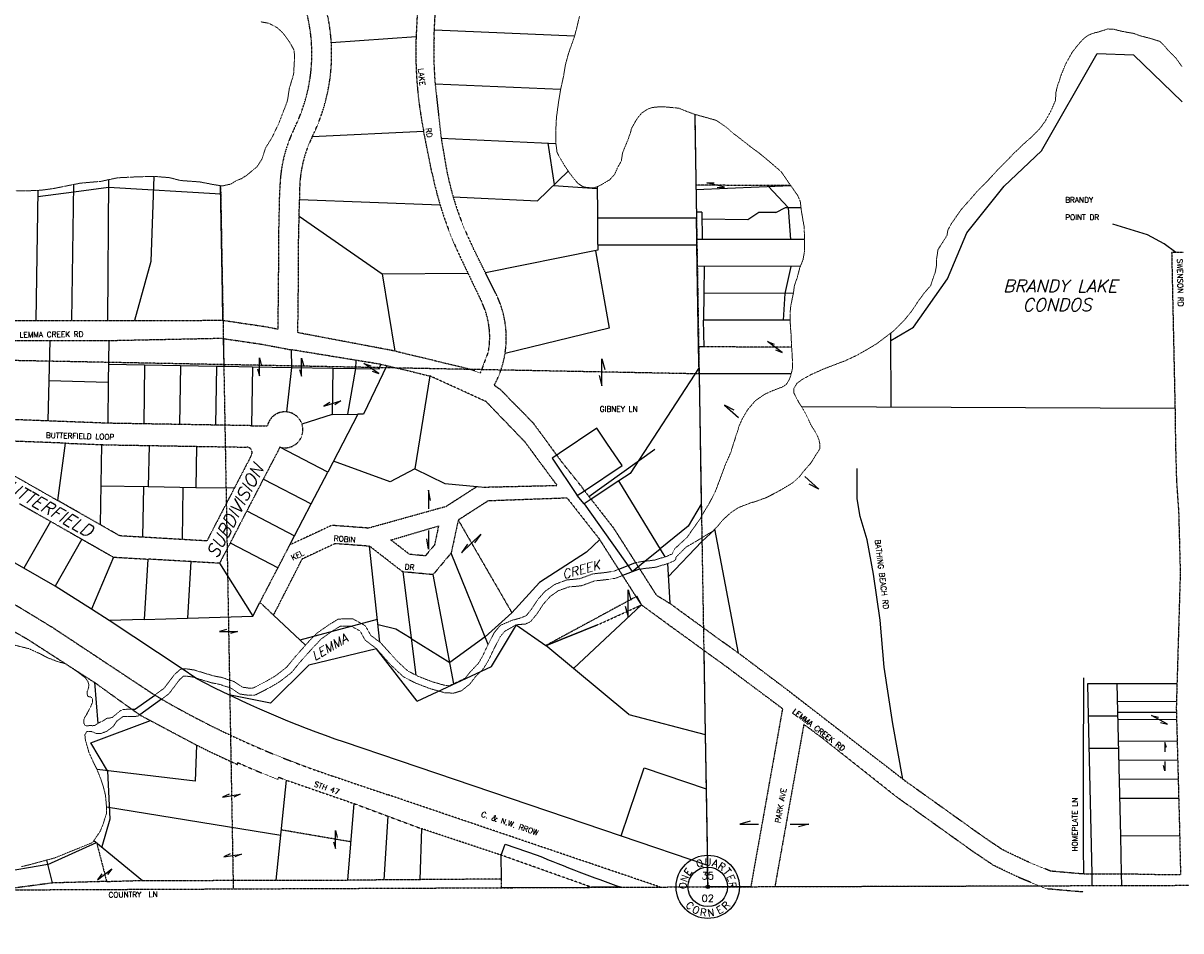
# Model space of a CAD drawing. Extents: x 382064 to 394843, y 99495 to 121971.
# Tile 2 of 36: x 384075 to 387295, y 99713 to 102237. Entities that reach past the tile are written whole.
import ezdxf
from ezdxf.enums import TextEntityAlignment as Align

# ---------------------------------------------------------------- set-up
doc = ezdxf.new("R2010")
doc.units = 0
doc.header["$LTSCALE"] = 0.005
doc.header["$MEASUREMENT"] = 0
for name, pattern in [('DGN Style 6', [74.75, 25, -12.5, 6.25, -12.5, 6, -12.5]), ('Erwl', [0.8, 0.175, -0.05, 0.35, -0.05, 0.175]), ('HIDDEN', [0.375, 0.25, -0.125]), ('HIDDEN2', [0.1875, 0.125, -0.0625]), ('PHANTOM', [2.5, 1.25, -0.25, 0.25, -0.25, 0.25, -0.25])]:
    doc.linetypes.add(name, pattern=pattern)
for name, color, linetype in [('17N', 7, 'Continuous'), ('20H', 2, 'Continuous'), ('20PA', 2, 'Continuous'), ('27N', 7, 'Continuous'), ('30F', 1, 'PHANTOM'), ('30Q', 1, 'PHANTOM'), ('30S', 1, 'PHANTOM'), ('47N', 7, 'Continuous'), ('Y', 2, 'Continuous')]:
    doc.layers.add(name, color=color, linetype=linetype)
for name, color, linetype, lineweight in [('E_RW_Existing', 1, 'Erwl', 25), ('E_RW_Property', 1, 'Continuous', 25), ('E_WTR', 4, 'DGN Style 6', 15)]:
    doc.layers.add(name, color=color, linetype=linetype, lineweight=lineweight)
doc.styles.add('CONDO', font='ITALICC.shx', dxfattribs={"height": 35})
doc.styles.add('L', font='ITALIC.shx', dxfattribs={"height": 50})
doc.styles.add('R', font='ROMANS.shx', dxfattribs={"height": 35})
doc.styles.add('T', font='TXT.shx', dxfattribs={"height": 20})

# ---------------------------------------------------------------- blocks, each defined once
blk = doc.blocks.new('H')
at = {"layer": '20H', "color": 2}
for p, q in [((0, 25), (5.2, 5.7)), ((0, -25), (0, 25)), ((-5.2, -5.7), (0, -25))]:
    blk.add_line(p, q, dxfattribs=at)
blk = doc.blocks.new('H1')
at = {"layer": '20H', "color": 2}
for p, q in [((5.2, 15.4), (0, 34.7)), ((0, 34.7), (0, 0))]:
    blk.add_line(p, q, dxfattribs=at)
blk = doc.blocks.new('H2')
at = {"layer": '20H', "color": 2}
for p, q in [((0, 0), (0, -34.7)), ((0, -34.7), (-5.2, -15.4))]:
    blk.add_line(p, q, dxfattribs=at)
blk = doc.blocks.new('Q', base_point=(2908.2, 2882.1))
at = {"layer": 'Y'}
for radius in [88, 55, 5]:
    blk.add_circle((2908.2, 2882.1), radius, dxfattribs=at)
at = {"layer": 'Y', "style": 'T'}
for s, rotation, p in [('E', 54, (2861.2, 2917.6)), ('Q', 20, (2889, 2937.8)), ('A', 343, (2926.4, 2938.2)), ('R', 326, (2942, 2930.4)), ('T', 309, (2954.7, 2918.4)), ('N', 71, (2852.8, 2902.3)), ('E', 292, (2963.2, 2903.2)), ('O', 88, (2849.4, 2885.2)), ('R', 275, (2967, 2886.2)), ('C', 317.5308, (2851.5, 2822.7)), ('R', 45.5308, (2965.6, 2823.3)), ('O', 334.5308, (2871.3, 2808.7)), ('R', 351.5308, (2894.4, 2801.1)), ('N', 8.5308, (2918.7, 2800.6)), ('E', 28.5308, (2945.9, 2809.1))]:
    blk.add_text(s, height=20, rotation=rotation, dxfattribs=at).set_placement(p, align=Align.CENTER)
blk.add_text('U', height=20, dxfattribs=at).set_placement((2909.3, 2941), align=Align.CENTER)
for tag, p in [('N', (2908.2, 2912.9)), ('W', (2875.2, 2882.1)), ('E', (2939, 2882.1)), ('S', (2908.2, 2850.2))]:
    blk.add_attdef(tag, text='', height=20, dxfattribs=at).set_placement(p, align=Align.MIDDLE)

msp = doc.modelspace()

# ---------------------------------------------------------------- linework, layer by layer
at = {"layer": '20PA'}
msp.add_arc((387021.5, 103537.7), 3919.7, 247.2285, 250.8858, dxfattribs=at)
at = {"layer": '30F'}
for p, q in [((384623.6, 101784.9), (384658.9, 99829.4)), ((385954.8, 101261.6), (383310.4, 101313.1))]:
    msp.add_line(p, q, dxfattribs=at)
at = {"layer": '30Q'}
msp.add_line((385942.6, 101983.6), (385978.8, 99835.1), dxfattribs=at)
at = {"layer": '30S'}
for p, q in [((383339.1, 99823.7), (385978.8, 99835.1)), ((385978.8, 99835.1), (388606.4, 99843.5))]:
    msp.add_line(p, q, dxfattribs=at)
at = {"layer": 'E_RW_Existing'}
for p, q in [((385212, 101819.8), (385188.7, 101935.6)), ((384843.5, 101773.4), (384843.3, 101746.9)), ((385360.6, 101543.1), (385327.3, 101609.7)), ((385289.7, 101587.7), (385350.1, 101461.3)), ((387302.2, 101598.9), (387269.2, 101598.9)), ((387269.2, 101598.9), (387278.5, 101165.8)), ((385389.7, 101484.3), (385360.6, 101543.1)), ((385069.7, 101288.1), (384821.2, 101328.6)), ((385369, 101325.3), (385346, 101263.8)), ((385069.7, 101288.1), (385085.9, 101284.9)), ((385085.9, 101284.9), (385205.7, 101256)), ((384143.4, 101130.8), (384043.5, 101134.6)), ((384309.8, 101124.4), (384143.4, 101130.8)), ((384409.8, 101122.7), (384309.8, 101124.4)), ((384509.7, 101121), (384409.8, 101122.7)), ((384609.7, 101119.3), (384509.7, 101121)), ((384709.7, 101117.6), (384609.7, 101119.3)), ((384709.7, 101117.6), (384753.7, 101116.9)), ((384192.1, 101068.9), (384042.2, 101074.6)), ((384556.6, 101060.2), (384696.6, 101057.9)), ((384788.8, 101058), (384742.6, 100969.3)), ((384709.6, 101036), (384661.5, 100943.4)), ((384040.2, 100983.7), (384170.6, 100909.5)), ((384742.6, 100969.3), (384696.5, 100880.6)), ((384661.5, 100943.4), (384585.4, 100797)), ((385337.4, 100948.3), (385252.5, 100893.8)), ((385337.4, 100948.3), (385352.9, 100946.7)), ((385352.9, 100946.7), (385559.4, 100951.5)), ((385636, 100936.5), (385717.6, 100831.9)), ((384064.1, 100901), (384151, 100851.5)), ((384288.3, 100842.6), (384170.6, 100909.5)), ((385033.3, 100832.8), (385252.5, 100893.8)), ((385369.2, 100909.3), (385284.7, 100855.1)), ((385369.2, 100909.3), (385587.1, 100917.1)), ((385587.1, 100917.1), (385678.3, 100801.1)), ((384696.5, 100880.6), (384650.4, 100791.8)), ((384151, 100851.5), (384237.9, 100802)), ((384343.3, 100811.1), (384288.3, 100842.6)), ((384933, 100840.3), (384816.4, 100786)), ((385033.3, 100832.8), (384933, 100840.3)), ((385097.5, 100799.7), (385230.1, 100838.9)), ((385230.1, 100838.9), (385218.8, 100786.1)), ((385284.7, 100855.1), (385265.1, 100763.5)), ((385836.5, 100646.1), (385720.4, 100828)), ((384237.9, 100802), (384325.7, 100752)), ((384407.8, 100807.4), (384343.3, 100811.1)), ((384517.6, 100801), (384407.8, 100807.4)), ((384585.4, 100797), (384517.6, 100801)), ((385149.5, 100759.6), (385097.5, 100799.7)), ((385794.4, 100619.2), (385678.3, 100801.1)), ((384650.4, 100791.8), (384620.7, 100734.9)), ((384783.4, 100722.6), (384816.4, 100786)), ((384942.3, 100789.5), (384850, 100746.5)), ((385038.3, 100782.3), (384942.3, 100789.5)), ((385130.4, 100711.1), (385038.3, 100782.3)), ((385218.8, 100786.1), (385193.2, 100755.5)), ((385265.1, 100763.5), (385214.7, 100703.3)), ((384325.7, 100752), (384421.1, 100746.5)), ((384540.9, 100739.5), (384421.1, 100746.5)), ((384620.7, 100734.9), (384540.9, 100739.5)), ((384850, 100746.5), (384770.7, 100591.1)), ((385193.2, 100755.5), (385149.5, 100759.6)), ((384733.2, 100626.2), (384783.4, 100722.6)), ((385214.7, 100703.3), (385130.4, 100711.1)), ((384733.2, 100626.2), (384770.7, 100591.1)), ((384671.1, 100180.9), (384671, 100175.4)), ((384785.4, 100140.2), (384782.3, 100133.9)), ((384785.4, 100140.2), (384806.6, 100131.8)), ((384806.6, 100131.8), (384995.1, 100066.7)), ((384995.1, 100066.7), (385182.4, 99996.9)), ((385404.5, 99923), (385182.4, 99996.9)), ((384306.7, 99850), (384406.5, 99853)), ((384406.5, 99853), (384778.2, 99853.3)), ((384778.2, 99853.3), (384978, 99853.5))]:
    msp.add_line(p, q, dxfattribs=at)
for points in [[(384938.9, 102731.9), (385218.6, 102718.8), (385222.8, 102668.4), (385198.5, 102569.3), (385177, 102394.8), (385167.5, 102199.1)], [(385217.4, 102197.3), (385226.8, 102390.5), (385247.8, 102560.3), (385271.4, 102656.5)], [(384783.6, 101386.6), (384785.1, 101518.1), (384785.9, 101660), (384788.5, 101773.8)], [(384838.6, 101376.2), (384840, 101492.1), (384840.8, 101633.7), (384843.3, 101746.9)], [(385362.2, 101184.6), (385205.7, 101256)], [(385390.5, 101225.8), (385384.7, 101229.7)], [(385636, 100936.5), (385629.4, 100946.2), (385572.8, 101016.8), (385494, 101124.4), (385402.4, 101217.6), (385390.5, 101225.8)], [(385362.2, 101184.6), (385469.8, 101072.9), (385559.4, 100951.5)], [(387278.5, 101165.8), (387279.7, 101072.6), (387282.5, 100966.6), (387288.6, 100877), (387293.1, 100708.1), (387282, 100333.3), (387290.9, 100002.5), (387293.9, 99869.7)], [(384192.1, 101068.9), (384292, 101065), (384308.1, 101064.4), (384424.6, 101062.5), (384556.6, 101060.2)], [(385720.4, 100828), (385717.6, 100831.9)], [(383844.5, 100662.9), (384086.9, 100523.7), (384272.6, 100403.9), (384376.8, 100329), (384398.7, 100313.4), (384556.7, 100229.5)], [(385836.5, 100646.1), (385873.3, 100623.6)], [(385873.3, 100623.6), (385997, 100533.5), (386064.6, 100485.2), (386194.9, 100386.9)], [(386194.9, 100386.9), (386536, 100123.7)], [(387023.5, 99821.1), (387010.3, 99821.6), (386920.9, 99829.5), (386845.5, 99860.3), (386773.3, 99894.9), (386718.6, 99931.8), (386507, 100083), (386504.3, 100084.9), (386299.2, 100247.4), (386246, 100286.9), (386165.5, 99835.7)], [(387025.3, 99871.1), (387013.4, 99871.5), (386932.9, 99878.6), (386865.8, 99906.1), (386798.2, 99938.5), (386747.1, 99972.9), (386536, 100123.7)], [(385846, 99834.5), (385705.5, 99882.1), (385088, 100091.5)], [(385655.9, 99833.7), (385404.5, 99923)], [(387025.3, 99871.1), (387046.8, 99871.5), (387128.8, 99871.7), (387244.4, 99869.4)], [(387244.4, 99869.4), (387293.9, 99869.7)], [(385404.9, 99832.6), (385404.8, 99856.7), (384978, 99853.5)]]:
    msp.add_lwpolyline(points, dxfattribs=at)
for points in [[(384788.5, 101773.8, -0.114088), (384829.3, 101945.5, 0.130767), (384876.8, 102179.4, 0.134036), (384797.7, 102412.6, 0.122929)], [(384843.5, 101773.4, -0.114088), (384878.6, 101921, 0.130767), (384931.7, 102182.6, 0.122929), (384856.4, 102422.5, 0.122929)], [(384788.8, 101058, 0.600937), (384850.1, 101121.6, 0.293794), (384808.1, 101155.8, 0.383532), (384753.7, 101116.9)], [(383722.2, 100820), (384153.6, 100558.3), (384440.5, 100368.5), (384459.6, 100357.1, 0.05051), (384935.6, 100143.2), (385088, 100091.5)]]:
    msp.add_lwpolyline(points, format="xyb", dxfattribs=at)
at = {"layer": 'E_RW_Existing', "flags": 128}
for points in [[(385220.4, 102068.1), (385237.2, 101917.5), (385252.4, 101828.4, 0.021933), (385270.5, 101754.3, 0.044759), (385327.3, 101609.7)], [(385346, 101263.8, 0.041074), (385303.2, 101277.9), (385100.4, 101326.7), (384838.6, 101376.2)]]:
    msp.add_lwpolyline(points, format="xyb", dxfattribs=at)
for points in [[(383500.7, 101403.5), (383566.8, 101404.3), (383895.4, 101408.3), (384010.8, 101410.3), (384109.8, 101410.1), (384209.8, 101410), (384384.2, 101410.4), (384630.4, 101410.7), (384746.8, 101393.5), (384783.6, 101386.6)], [(384043.5, 101134.6), (384048.3, 101354.5), (384148.3, 101354.5), (384313.1, 101354.5), (384313.1, 101354.5), (384624.1, 101361), (384738.5, 101344.2), (384821.2, 101328.6)], [(385794.4, 100619.2), (385967.7, 100493), (386034.9, 100444.5), (386186.8, 100330.7), (386098.5, 99835.5)], [(384306.7, 99850), (384156.3, 99845.8), (384011.6, 99826.6), (383779.7, 99795.9), (383672.8, 99778.2), (383519.3, 99750.6), (383504.5, 99747.5), (383339.6, 99712.7)]]:
    msp.add_lwpolyline(points, dxfattribs=at)
at = {"layer": 'E_RW_Existing'}
for centre, radius, start, end in [((386292, 102157.3), 1125.3, 177.8688, 191.3614), ((386292, 102157.3), 1075.3, 177.8688, 184.7563), ((386113.8, 102001), 919.8, 191.3609, 197.0157), ((386217.1, 102027.5), 1026.4, 196.7391, 205.3703), ((385142.2, 101361.8), 276.2, 331.4336, 26.337), ((385146.1, 101363.8), 226.2, 350.2118, 25.5394), ((384696.3, 101042.9), 15, 332.5303, 89.0262), ((385857, 102832.5), 2909.8, 243.4559, 245.9456), ((385857, 102832.5), 2904.8, 245.9034, 248.2848)]:
    msp.add_arc(centre, radius, start, end, dxfattribs=at)
at = {"layer": 'E_RW_Property'}
for p, q in [((385218.5, 102218.4), (385608.4, 102201.5)), ((385167.5, 102199.1), (384931.7, 102182.6)), ((386907, 101882.4), (387062.4, 102152.8)), ((387062.4, 102152.8), (387163.4, 102148.9)), ((387163.4, 102148.9), (387298.2, 102017.9)), ((385220.4, 102068.1), (385569.6, 102053.1)), ((385188.7, 101935.6), (384878.6, 101921)), ((385237.2, 101917.5), (385556.4, 101902.1)), ((385533.8, 101903.1), (385551.7, 101788)), ((386803.3, 101783.7), (386907, 101882.4)), ((385590.6, 101825.8), (385505.3, 101743)), ((384312.1, 101801.7), (384309.2, 101410.2)), ((384115.8, 101772.1), (384109.8, 101410.1)), ((384115.6, 101754.6), (384215.9, 101768.2)), ((384209.5, 101410), (384215.9, 101788.5)), ((384215.6, 101768.2), (384311.9, 101781.3)), ((384629.1, 101483.5), (384623.6, 101784.9)), ((385549.5, 101786), (385671.2, 101777.4)), ((385671.2, 101782.3), (385671.7, 101710.6)), ((385946.1, 101774.5), (386209.8, 101785.2)), ((386147.4, 101782.7), (386202.6, 101724.6)), ((386699, 101653.7), (386803.3, 101783.7)), ((384843.3, 101746.9), (385234.3, 101731.8)), ((384842.3, 101700.7), (385072.9, 101539.9)), ((385671.7, 101710.6), (385672.3, 101635.6)), ((385962.6, 101711.6), (385947.2, 101711.5)), ((385962.6, 101711.6), (385963.5, 101635.8)), ((386121.2, 101710.3), (386090.2, 101690.2)), ((386168.3, 101710.3), (386121.2, 101710.3)), ((386168.3, 101710.3), (386195.5, 101724.6)), ((386195.5, 101724.6), (386202.6, 101724.6)), ((386202.6, 101724.6), (386238.1, 101724.5)), ((385947.5, 101694.5), (385671.9, 101694.6)), ((386090.2, 101690.2), (385962.8, 101691.6)), ((385672.3, 101635.6), (385672.6, 101605.7)), ((386209.3, 101635.5), (385948.5, 101635.9)), ((386248.1, 101635.5), (386209.3, 101635.5)), ((386645.3, 101525.8), (386699, 101653.7)), ((385672.6, 101605.7), (385360.6, 101543.1)), ((385666.1, 101604.3), (385704.7, 101388.9)), ((385948.7, 101619.5), (385672.5, 101619.7)), ((385072.9, 101539.9), (385311.8, 101541.6)), ((385072.9, 101539.9), (385108, 101324.9)), ((385389.7, 101484.3), (385360.6, 101543.1)), ((385389.7, 101484.3), (385360.6, 101543.1)), ((386236.2, 101560.5), (385949.7, 101560.9)), ((385968.5, 101560.8), (385967.9, 101486.1)), ((386193.7, 101484.9), (386210.8, 101560.5)), ((386551.3, 101391.4), (386645.3, 101525.8)), ((384630.4, 101410.7), (384629.1, 101483.5)), ((385967.9, 101486.1), (385967.2, 101411.4)), ((386216.7, 101484.8), (385967.9, 101486.1)), ((386189.5, 101411.3), (386193.7, 101484.9)), ((386208, 101411.3), (385967.2, 101411.4)), ((385968.5, 101336.5), (385967.2, 101411.4)), ((385704.7, 101388.9), (385415, 101318.7)), ((386488.6, 101168.7), (386488, 101375.2)), ((386488.1, 101354.5), (386551.3, 101391.4)), ((384148.3, 101354.5), (384143.4, 101130.8)), ((384313.1, 101354.5), (384311.4, 101237.3)), ((384822.1, 101279.8), (384821.2, 101328.6)), ((385968.5, 101336.5), (385953.5, 101336.6)), ((384312.1, 101288.3), (384412.1, 101286.7)), ((384412.1, 101286.7), (384409.8, 101122.7)), ((384412.1, 101286.7), (384512.1, 101285)), ((384512.1, 101285), (384509.7, 101121)), ((384512.1, 101285), (384612.1, 101283.3)), ((384612.1, 101283.3), (384609.7, 101119.3)), ((384612.1, 101283.3), (384636.1, 101282.9)), ((384636.1, 101282.9), (384712.1, 101281.6)), ((384712.1, 101281.6), (384709.7, 101117.6)), ((384808.1, 101155.8), (384822.1, 101279.8)), ((384936.1, 101277.8), (384933.9, 101148.9)), ((385000.3, 101276.7), (385001, 101299.3)), ((385085.9, 101284.9), (385021.5, 101149.8)), ((385954.5, 101279.6), (385762.6, 100985.1)), ((384977.7, 101149.4), (385000.3, 101276.7)), ((385205.7, 101256), (385163.6, 100997.9)), ((385954.8, 101261.6), (385960.9, 100898.9)), ((386210.6, 101261.4), (385954.8, 101261.6)), ((384311.4, 101237.3), (384145.9, 101242.6)), ((384311.4, 101237.3), (384309.8, 101124.4)), ((384933.9, 101148.9), (384850.1, 101121.6)), ((385005.6, 101149.7), (384921.9, 100988.8)), ((384933.9, 101148.9), (385005.6, 101149.7)), ((385021.5, 101149.8), (385005.6, 101149.7)), ((387278.5, 101165.8), (386240.4, 101169.6)), ((385670.7, 101110.5), (385565.4, 101040)), ((385698.5, 101069), (385670.7, 101110.5)), ((384170.6, 100909.5), (384192.1, 101068.9)), ((384292, 101065), (384288.3, 100842.6)), ((384424.6, 101062.5), (384422.7, 100947.5)), ((384556.6, 101060.2), (384554.7, 100945.2)), ((384921.9, 100988.8), (384788.8, 101058)), ((385740.4, 101006.8), (385698.5, 101069)), ((385558.9, 101035.7), (385546, 101027.1)), ((385565.4, 101040), (385558.9, 101035.7)), ((384875.7, 100900.1), (384921.9, 100988.8)), ((385095.8, 100961.8), (384937.6, 101019)), ((385163.6, 100997.9), (385095.8, 100961.8)), ((385163.6, 100997.9), (385247.8, 100957.1)), ((385636, 100936.5), (385740.4, 101006.8)), ((384742.6, 100969.3), (384875.7, 100900.1)), ((385247.8, 100957.1), (385337.4, 100948.3)), ((385731, 100964), (385654.5, 100912.9)), ((385762.6, 100985.1), (385731, 100964)), ((385860, 100752.9), (385731.1, 100964)), ((384422.7, 100947.5), (384290.1, 100949.7)), ((384407.8, 100807.4), (384410.1, 100947.7)), ((384554.7, 100945.2), (384422.7, 100947.5)), ((384517.6, 100801), (384520, 100945.8)), ((384661.5, 100943.4), (384554.7, 100945.2)), ((385616, 100923), (385636, 100936.5)), ((385635.4, 100900.1), (385616, 100923)), ((384829.6, 100811.3), (384875.7, 100900.1)), ((385654.5, 100912.9), (385635.4, 100900.1)), ((385635.4, 100900.1), (385768.6, 100712.5)), ((385960.9, 100898.9), (385924.1, 100838.3)), ((384696.5, 100880.6), (384829.6, 100811.3)), ((384151, 100851.5), (384076.8, 100721.1)), ((385924.1, 100838.3), (385846.3, 100775.3)), ((385998.8, 100829.2), (385962.6, 100795.6)), ((386064.6, 100485.2), (385998.5, 100830.4)), ((384237.9, 100802), (384163.7, 100671.6)), ((385678.3, 100801.1), (385641.1, 100765.4)), ((385962.6, 100795.6), (385869.1, 100697.6)), ((384650.4, 100791.8), (384783.4, 100722.6)), ((385067, 100515.3), (385038.3, 100782.3)), ((385368, 100509.4), (385265.1, 100763.5)), ((385641.1, 100765.4), (385510.7, 100681.5)), ((385803.6, 100740.8), (385846.3, 100775.3)), ((384325.7, 100752), (384264.8, 100607.1)), ((384421.1, 100746.5), (384411.3, 100578.7)), ((384540.9, 100739.5), (384531.7, 100582.2)), ((384620.7, 100734.9), (384713.1, 100587.5)), ((385768.6, 100712.5), (385803.6, 100740.8)), ((385867.1, 100734.1), (385873.3, 100623.6)), ((385130.4, 100711.1), (385166.8, 100423.7)), ((385272.2, 100400), (385214.7, 100703.3)), ((385510.7, 100681.5), (385433.9, 100597.3)), ((385779.7, 100642.1), (385781.9, 100643.3)), ((385794.4, 100619.2), (385781.9, 100643.3)), ((384713.1, 100587.5), (384733.2, 100626.2)), ((384411.3, 100578.7), (384314, 100575.8)), ((384411.3, 100578.7), (384531.7, 100582.2)), ((384531.7, 100582.2), (384713.1, 100587.5)), ((384770.7, 100591.1), (384860.2, 100507.5)), ((384845.2, 100521.6), (385060.1, 100579.8)), ((385433.9, 100597.3), (385359.4, 100530.7)), ((385111.5, 100551.6), (385061.8, 100563.9)), ((385154, 100525.3), (385111.5, 100551.6)), ((385377.7, 100447.6), (385446.6, 100563.4)), ((385445.8, 100563.9), (385528.8, 100506.4)), ((385154, 100525.3), (385261, 100459.1)), ((385359.4, 100530.7), (385261, 100459.1)), ((385057.3, 100496.6), (384868.9, 100451.5)), ((385170.2, 100351.9), (385057.3, 100496.6)), ((385967.7, 100493), (385971.7, 100259.2)), ((384868.9, 100451.5), (384762.5, 100345.8)), ((385170.2, 100351.9), (385377.7, 100447.6)), ((384272.6, 100403.9), (384282.6, 100289.7)), ((387284, 100400.1), (387035.1, 100399.3)), ((387035.1, 100399.3), (387037.1, 100309.4)), ((387117.1, 100399.6), (387126.5, 99976.2)), ((384762.5, 100345.8), (384646.6, 100369.4)), ((387282.5, 100350.1), (387118.2, 100349.6)), ((385759.1, 100314.2), (385971.7, 100259.2)), ((387282.4, 100320.2), (387118.9, 100319.6)), ((384262.5, 100235.7), (384428.9, 100297.3)), ((387119.1, 100309.6), (387037.1, 100309.4)), ((387037.1, 100309.4), (387046.8, 99871.5)), ((387282.9, 100300.2), (387119.3, 100299.6)), ((385971.7, 100259.2), (385974.2, 100107.8)), ((384309.2, 100158), (384262.5, 100235.7)), ((384556.7, 100229.5), (384553.4, 100128.5)), ((387121.1, 100219.7), (387039.1, 100219.4)), ((387284.5, 100240.2), (387120.7, 100239.6)), ((387285.9, 100187.2), (387121.8, 100186.7)), ((384553.4, 100128.5), (384280.1, 100161.5)), ((384309.2, 100158), (384315.5, 100023.1)), ((385737.6, 99976.8), (385801.9, 100166.2)), ((385801.9, 100166.2), (385974.2, 100107.8)), ((384778.2, 99853.3), (384806.6, 100131.8)), ((387287.4, 100134.2), (387123, 100133.7)), ((385974.2, 100107.8), (385977.8, 99895.4)), ((384978, 99853.5), (384995.1, 100066.7)), ((387288.8, 100081.2), (387124.2, 100080.7)), ((384315.5, 100023.1), (384293.5, 99946.2)), ((385088.7, 100031.8), (385077.9, 99854.2)), ((385182.4, 99996.9), (385177.9, 99855)), ((384143.4, 99897), (384278.7, 99958.4)), ((384271.5, 99964.3), (384406.5, 99853)), ((387291.5, 99976.7), (387126.5, 99976.2)), ((387126.5, 99976.2), (387128.8, 99871.7)), ((385404.5, 99923), (385415.3, 99954.2)), ((385415.3, 99954.2), (385504.4, 99923.5)), ((384143.4, 99897), (383946.2, 99863.4)), ((384156.3, 99845.8), (384140.2, 99909.6)), ((385404.8, 99856.7), (385404.5, 99923)), ((385978.8, 99835.1), (385977.8, 99895.4)), ((387046.8, 99871.5), (387047.5, 99838.5)), ((387128.8, 99871.7), (387129.5, 99838.7)), ((385738, 99834), (385655.9, 99833.7)), ((386098.5, 99835.5), (385978.8, 99835.1)), ((386165.5, 99835.7), (386900.1, 99838))]:
    msp.add_line(p, q, dxfattribs=at)
at = {"layer": 'E_RW_Property', "linetype": 'HIDDEN2'}
for p, q in [((386209.8, 101785.2), (385945.9, 101786.5)), ((386212.1, 101336.4), (385968.5, 101336.5)), ((385284.7, 100855.1), (385433.9, 100597.3)), ((385779.7, 100642.1), (385528.8, 100506.4)), ((384986.5, 99960.1), (384792.4, 99993.2))]:
    msp.add_line(p, q, dxfattribs=at)
at = {"layer": 'E_RW_Property'}
for points in [[(385942.6, 101983.6), (385945.7, 101800.6)], [(384437.9, 101810.7), (384430, 101574), (384384.2, 101410.4)], [(385945.7, 101800.6), (385947.5, 101694.5)], [(384311.9, 101781.3), (384624, 101762.8)], [(386202.6, 101724.6), (386203.4, 101710.2), (386209.3, 101635.5)], [(385948.5, 101635.9), (385947.5, 101694.5)], [(385949.7, 101560.9), (385948.7, 101619.5), (385948.5, 101635.9)], [(385953.5, 101336.6), (385949.7, 101560.9)], [(384631.3, 101360), (384632.7, 101282.9)], [(385954.8, 101261.6), (385953.5, 101336.6)], [(384314, 100575.8), (384264.8, 100607.1), (384163.7, 100671.6), (384076.8, 100721.1), (383989.9, 100770.6), (383898.9, 100823.7), (383812.9, 100874.8), (383727, 100925.9), (383637.3, 100970.2), (383530.2, 101012.1), (383407.3, 101060.3), (383314.9, 101080.6)], [(385546, 101027.1), (385616, 100923)], [(385960.9, 100898.9), (385961.5, 100864.8)], [(384816.4, 100786), (384829.6, 100811.3)], [(385731.1, 100718.3), (385776.1, 100736), (385777.8, 100736.5), (385778.7, 100736.7)], [(385790.4, 100718.4), (385783.2, 100717.1), (385742.1, 100701.1)], [(384376.8, 100329), (384386.5, 100329.2), (384387.4, 100329.9), (384440.5, 100368.5)], [(384459.6, 100357.1), (384398.7, 100313.4)], [(384306.2, 100057.3), (384791, 99978.9)], [(385655.9, 99833.7), (385643, 99833.6), (385404.9, 99832.6)]]:
    msp.add_lwpolyline(points, dxfattribs=at)
at = {"layer": 'E_RW_Property', "flags": 128}
for points in [[(385270.5, 101754.3), (385505.3, 101743)], [(387280.8, 101598.9), (387280.6, 101599.2), (387248.6, 101623.8), (387201.8, 101648.5), (387105.6, 101678.1)], [(384712.1, 101281.6), (384822.1, 101279.8), (384936.1, 101277.8), (385064.5, 101275.7), (385069.7, 101288.1)], [(385648.4, 100920.7), (385831.9, 101052.2)], [(386521.6, 100134.8), (386493.7, 100288.6), (386469.8, 100446.4), (386458.2, 100576.3), (386439.8, 100704.4), (386422.3, 100800.3), (386403.1, 100864.6), (386394.4, 100913.9), (386394.6, 100998.2)], [(385794.4, 100619.2), (385605.6, 100442.4)], [(384516.8, 100441.1), (384314, 100575.8)], [(385759.1, 100314.2), (385605.6, 100442.4), (385528.8, 100506.4)], [(384555.1, 100415.7), (384516.8, 100441.1)], [(387024.5, 99871.1), (387023.6, 99947), (387023.8, 100072.4), (387023.9, 100225.2), (387024.5, 100350.7), (387024.6, 100415.9)]]:
    msp.add_lwpolyline(points, dxfattribs=at)
at = {"layer": 'E_RW_Property', "linetype": 'HIDDEN', "flags": 128}
msp.add_lwpolyline([(385528.8, 100506.4), (385678.3, 100566.6), (385794.4, 100619.2)], dxfattribs=at)
at = {"layer": 'E_RW_Property'}
msp.add_lwpolyline([(384555.1, 100415.7, 0.039968), (384967.7, 100237.9), (385120.1, 100186.2), (385737.6, 99976.8), (385977.8, 99895.4)], format="xyb", dxfattribs=at)
at = {"layer": 'E_RW_Property', "linetype": 'HIDDEN2', "flags": 128}
msp.add_lwpolyline([(384278.7, 99958.4), (384306.7, 99850)], dxfattribs=at)
at = {"layer": 'E_WTR'}
for points in [[(385879.3, 100760.4), (385886.8, 100775.2), (385921.4, 100807.2), (385935.5, 100827.6), (385958.9, 100860.1), (385970.3, 100881.2), (385982.9, 100901.4), (385999.7, 100934), (386012.5, 100968.3), (386028.2, 101010.3), (386043, 101043.5), (386049.7, 101065.5), (386058.7, 101093.2), (386066.9, 101118.9), (386075.4, 101137.6), (386089.5, 101161.6), (386110.3, 101186.2), (386137.2, 101205.3), (386159.3, 101215), (386184.8, 101224.7), (386196.8, 101231.8), (386206.4, 101247), (386214, 101273.5), (386214.7, 101291.4), (386213.2, 101321.3), (386211.6, 101343), (386210.7, 101370), (386209, 101390), (386207.8, 101415.5), (386208.1, 101434.1), (386210, 101452.8), (386217.1, 101486.8), (386219.5, 101505), (386228, 101530.4), (386234.6, 101556.5), (386244, 101579.9), (386247.5, 101600.1), (386248.3, 101626), (386247.6, 101652.9), (386246.7, 101672.1), (386242.9, 101693.3), (386239, 101716.2), (386236.2, 101741.1), (386228.5, 101758.6), (386214, 101779.2), (386197.7, 101802.6), (386183.2, 101823.8), (386150, 101852.5), (386121, 101876.4), (386097, 101894), (386068.3, 101916.7), (386049.3, 101930.8), (386031.1, 101947.3), (386001.7, 101967), (385942.1, 101983.7), (385915.3, 101993.6), (385898.5, 102000.5), (385860.3, 102004.2), (385843.7, 102004.5), (385824.9, 102002.5), (385812.1, 101998.5), (385795.6, 101987.6), (385786.5, 101976.9), (385778.3, 101964.8), (385767.1, 101945.1), (385763, 101930), (385758.1, 101916.3), (385750.8, 101898.1), (385741.8, 101876.3), (385738.4, 101853.9), (385727.9, 101835.2), (385720.2, 101816.8), (385705.6, 101801.3), (385678.5, 101785.2), (385662.2, 101778.8), (385640.7, 101780.2), (385630.5, 101782.9), (385617.4, 101791.7), (385603.5, 101808.3), (385593.1, 101822), (385580.2, 101841.5), (385568.1, 101861.8), (385559.7, 101877.4), (385556.1, 101903.9), (385556.3, 101927.3), (385556.7, 101951.7), (385557.9, 101974.9), (385563.3, 102014.2), (385569.4, 102052.1), (385578.3, 102092.9), (385582.7, 102120.8), (385591.9, 102154.3), (385607.3, 102197.6), (385613, 102218.7), (385622.1, 102256.2)], [(384735.7, 102240.6), (384758.2, 102236.9), (384781.8, 102224.1), (384797.4, 102209.2), (384812.5, 102189.1), (384820.9, 102175.3), (384828.7, 102160.5), (384829.1, 102135.2), (384826.8, 102095.1), (384814.8, 102054.9), (384809.8, 102021.9), (384796.5, 101986.7), (384784.8, 101956.5), (384765.8, 101917.3), (384748.3, 101889.2), (384738.4, 101858.6), (384725.2, 101838), (384696.9, 101814.5), (384681.3, 101804.5), (384668.9, 101799.7), (384651.2, 101789.3), (384627.7, 101784.3), (384604.5, 101788.1), (384565.9, 101795.5), (384511.6, 101799.6), (384482.5, 101807.3), (384441.8, 101810.8), (384396.6, 101810), (384336.8, 101807), (384291, 101797.2), (384234.2, 101792.2), (384205.2, 101786.4), (384156, 101776.7), (384122.3, 101772.3), (384082.3, 101770.7), (384054.3, 101771.2)], [(387297.3, 102116.8), (387281.9, 102139.1), (387260.4, 102160.3), (387248, 102175.2), (387237.2, 102185.9), (387210.9, 102194.5), (387180.4, 102202.3), (387164.4, 102208.5), (387144.5, 102211.7), (387124.8, 102215.8), (387106.4, 102220.8), (387091.8, 102220.9), (387069.8, 102213.9), (387054.6, 102210), (387040.6, 102205), (387031.3, 102199.5), (387021, 102190.7), (387008.1, 102176.1), (386992.6, 102156.2), (386974.8, 102124.3), (386962.5, 102094.5), (386951, 102061.1), (386947.4, 102044.6), (386945.8, 102021.7), (386931.7, 101989.6), (386916.5, 101962.8), (386902.5, 101944.1), (386880.5, 101921.5), (386859, 101902.5), (386832.3, 101876.9), (386809.8, 101854), (386780.1, 101823.6), (386755.1, 101796.2), (386728.9, 101770.1), (386706.9, 101744.8), (386683.5, 101718.4), (386656.7, 101679.9), (386646.8, 101661.8), (386644.2, 101646.7), (386629.3, 101622.8), (386619.4, 101607.7), (386615.2, 101580.7), (386615, 101563), (386611.7, 101544.8), (386605.2, 101526.2), (386598.9, 101507.2), (386581, 101486.5), (386565, 101465.1), (386545.4, 101435.4), (386524.6, 101409.8), (386496.3, 101381.5), (386488, 101375.2)], [(386488, 101375.2), (386469.4, 101361.1), (386449.2, 101346), (386428.1, 101333), (386394.3, 101313.7), (386361.6, 101298.4), (386330.2, 101286.5), (386299.8, 101274.8), (386266.6, 101259.9), (386240.6, 101245.7), (386226.9, 101235.4), (386218.5, 101221.7), (386218.3, 101209.2), (386223.9, 101197.5), (386232.5, 101181.5), (386241.2, 101168.4), (386248.7, 101155.1), (386259.2, 101134.5), (386264.3, 101122.3), (386276.2, 101103.3), (386284.4, 101087.9), (386288.1, 101078), (386290.2, 101068.8), (386290.2, 101052.7), (386277.6, 101033.2), (386265, 101013), (386244.8, 100990.1), (386234.7, 100976.7), (386214.3, 100958.1), (386183.8, 100940), (386166.7, 100930.4), (386140.8, 100917.3), (386114.8, 100907.8), (386098.4, 100902.9), (386064.7, 100890.1), (386043.4, 100876), (386020.5, 100855.4), (386005.7, 100837.2), (385991.7, 100823.8), (385951, 100798.7), (385917.6, 100779.4), (385905.5, 100766.8), (385890.2, 100751.9)], [(385778.7, 100736.7), (385800.8, 100740.5), (385814.3, 100741.8), (385830.9, 100743.8), (385863.8, 100754), (385876.9, 100759.9), (385878.6, 100760.4), (385879.3, 100760.4)], [(385890.2, 100751.9), (385890.3, 100750.5), (385890.2, 100748.8), (385889.7, 100747.1), (385889, 100745.5), (385888, 100744.1), (385886.7, 100742.9), (385884.4, 100741.4), (385871.5, 100735.6), (385870.3, 100735.1), (385836, 100724.5), (385834.2, 100724.1), (385816.3, 100721.9), (385803.1, 100720.6), (385790.4, 100718.4)], [(385304.2, 100415.2), (385316.9, 100431.5), (385317.6, 100432.4), (385339.2, 100454.8), (385350.3, 100472.4), (385367.2, 100507.9), (385384.3, 100540.9), (385385.5, 100542.7), (385400.1, 100560.4), (385401.3, 100561.6), (385402.8, 100562.6), (385403.9, 100563.2), (385435, 100576.4), (385436.3, 100576.8), (385454.6, 100581.7), (385473.6, 100588.9), (385487.9, 100606.5), (385504.9, 100632.5), (385505.7, 100633.6), (385525.8, 100656.5), (385527.6, 100658), (385552.4, 100675.5), (385554.7, 100676.7), (385585.6, 100688.1), (385588.1, 100688.7), (385622.8, 100692), (385657.7, 100704.9), (385660, 100705.5), (385696.2, 100709.5), (385717.6, 100713), (385731.1, 100718.3)], [(385742.1, 100701.1), (385722.7, 100693.5), (385721, 100693.1), (385698.6, 100689.6), (385663.5, 100685.7), (385628.5, 100672.8), (385626, 100672.2), (385591.3, 100668.9), (385562.8, 100658.4), (385540.1, 100642.3), (385521.2, 100621), (385504.4, 100595.2), (385503.8, 100594.4), (385487.4, 100574.1), (385486.1, 100572.8), (385484.7, 100571.8), (385484, 100571.5)], [(384440.5, 100368.5), (384466.5, 100387.4), (384469.5, 100391.2), (384494.2, 100424), (384495.5, 100425.3), (384510.3, 100438.8), (384511.7, 100439.8), (384513.3, 100440.5), (384515, 100441), (384516.8, 100441.1), (384521, 100441.1), (384530.4, 100441), (384531.8, 100440.9), (384549, 100438.3), (384550.5, 100438), (384574.2, 100430.8), (384603.3, 100422), (384626.7, 100417.4), (384628, 100417.1), (384660.9, 100405.8), (384663.3, 100404.7), (384684.5, 100390.4), (384701.8, 100387.9), (384714.5, 100388.1), (384750.8, 100406.9), (384777.4, 100422.5), (384807.2, 100445.7), (384830.2, 100473.8), (384868.8, 100517.1), (384890.8, 100539.8), (384892.2, 100541), (384925, 100564), (384948.9, 100578.5), (384950.4, 100579.3), (384952.1, 100579.7), (384953.7, 100579.9), (384989.1, 100580.5), (384990.8, 100580.3), (384992.5, 100579.9), (384993.9, 100579.2), (385024.2, 100562.4), (385025.6, 100561.4), (385026.8, 100560.2), (385027.9, 100558.6), (385041.2, 100534.6), (385068.1, 100514.5), (385069.5, 100513.1), (385088, 100492.7), (385114.5, 100463.3), (385143.4, 100436.2), (385170.5, 100421.7), (385212.8, 100405.2), (385249.2, 100395), (385260.2, 100394.4)], [(385413.9, 100545.6), (385445.8, 100563.9), (385471.8, 100566), (385484, 100571.5)], [(385413.9, 100545.6), (385401.6, 100530.8), (385385, 100498.8), (385368.1, 100463.3), (385367.5, 100462.3), (385355.7, 100443.3), (385354.4, 100441.7), (385332.4, 100418.9), (385317.5, 100399.7), (385315.9, 100398), (385295.4, 100381.6), (385294.2, 100380.7), (385292.2, 100379.9), (385273.9, 100374.2), (385272.7, 100373.9), (385270.4, 100373.7), (385246.9, 100375.1), (385244.8, 100375.5), (385206, 100386.4), (385162.7, 100403.3), (385161.7, 100403.8), (385132.8, 100419.1), (385130.6, 100420.7), (385099.9, 100449.6), (385073.1, 100479.3), (385055.3, 100499), (385027, 100520.3), (385025.8, 100521.5), (385024.7, 100523.1), (385011.8, 100546.4), (384986.6, 100560.4), (384956.8, 100559.9), (384935.7, 100547.1), (384904.5, 100525.2), (384883.3, 100503.3), (384845.2, 100460.7), (384821.9, 100432.1), (384820.3, 100430.6), (384789.2, 100406.4), (384788.2, 100405.6), (384760.2, 100389.2), (384721.6, 100369.2), (384720.4, 100368.7), (384718.8, 100368.3), (384717.2, 100368.1), (384701.2, 100367.9), (384699.7, 100368), (384679.1, 100371), (384677.4, 100371.5), (384675.2, 100372.6), (384653.2, 100387.3), (384622.2, 100397.9), (384598, 100402.7), (384568.4, 100411.7), (384555.1, 100415.7), (384545.3, 100418.7), (384529.5, 100421), (384520.6, 100421.1), (384509.6, 100411.2), (384485.2, 100378.9), (384479.7, 100371.8), (384477, 100369.6), (384459.6, 100357.1)], [(384042.3, 100509.5), (384091, 100497.2), (384109.7, 100488.8), (384121.7, 100483.1), (384143.3, 100471.9), (384172.2, 100460.8), (384192, 100455.9)], [(384205, 100447.5), (384232.8, 100427.6), (384248.4, 100415.5)], [(384353.2, 100328.6), (384344.3, 100324.5), (384332.1, 100314.4), (384322.8, 100306.5), (384314.3, 100304.2), (384307, 100303.8), (384297.2, 100296.9), (384284.2, 100290.8), (384274.5, 100284.3), (384267.6, 100283.1), (384259.8, 100283.9), (384253.4, 100282.7), (384248.5, 100283.1), (384245.2, 100285.5), (384243.2, 100290.4), (384243.2, 100298.1), (384244, 100303.4), (384250.5, 100313.5), (384254.6, 100321.7), (384258.6, 100329), (384261.9, 100335.1), (384263.9, 100340.3), (384267.6, 100348.5), (384267.6, 100356.2), (384265.1, 100361.4), (384261.5, 100363.9), (384257.4, 100363.9), (384253.8, 100365.5), (384252.5, 100371.2), (384252.9, 100378.5), (384255.4, 100385.8), (384257, 100391.9), (384257, 100398), (384255.4, 100404.5), (384248.4, 100415.5)], [(385304.2, 100415.2), (385260.2, 100394.4)], [(384398.7, 100313.4), (384394.8, 100310.6), (384393.3, 100309.9), (384391.6, 100309.4), (384389.8, 100309.3), (384352, 100308.5)], [(384353.2, 100328.6), (384376.8, 100329)], [(384352, 100308.5), (384335.6, 100296.5), (384324.8, 100280.8), (384306.5, 100267.5), (384291.5, 100261.7), (384279.1, 100261.1), (384263.2, 100267.4), (384251.6, 100267)], [(384251.6, 100267), (384246.1, 100258.3), (384247.5, 100244.5), (384257.4, 100209), (384270.4, 100180.5), (384279.8, 100162.2), (384291.4, 100132.3), (384299.2, 100107.6), (384303.6, 100088.9), (384306.2, 100059), (384306.1, 100038.6), (384296, 100007.7), (384288.9, 99989.6), (384277.6, 99973.3), (384267.3, 99958.2)], [(384267.3, 99958.2), (384161.5, 99915.2)], [(384161.5, 99915.2), (384124.8, 99905.5), (384095, 99897.2), (384070.3, 99891.4)]]:
    msp.add_lwpolyline(points, dxfattribs=at)

# ---------------------------------------------------------------- block references
at = {"layer": '20H'}
for p, rotation in [((386000.7, 101786.8), 75.74748678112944), ((386165.4, 101336.6), 52.95003233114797), ((385043.1, 101276.5), 56.84186101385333), ((384934.5, 101179.3), 287.3087225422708), ((384645.8, 100545.3), 270), ((387235.6, 100299.5), 62.06244179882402), ((384653.8, 100088.6), 278.7537266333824), ((384657, 99922.4), 278.7537266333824), ((384301.4, 99870.1), 307.1536262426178)]:
    msp.add_blockref('H', p, dxfattribs=dict(at, rotation=rotation))
for p in [(384731.8, 101281.6), (384848.8, 101280), (384942.9, 99966.3)]:
    msp.add_blockref('H', p, dxfattribs=at)
for name, p, xscale, yscale, zscale in [('H', (385684.3, 101265.6), 1.5, 1.5, 1.5), ('H', (385757, 100623.8), 1.5, 1.5, 1.5), ('H1', (387250.5, 100210.9), 0.75, 0.75, 0.75), ('H2', (387250.5, 100184.1), 0.75, 0.75, 0.75)]:
    msp.add_blockref(name, p, dxfattribs=dict(at, xscale=xscale, yscale=yscale, zscale=zscale))
at = {"layer": '20H', "xscale": 1.5, "yscale": 1.5, "zscale": 1.5}
for name, p, rotation in [('H1', (386063.9, 101140), 48.36844097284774), ('H2', (386248.6, 100976), 48.36844097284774), ('H1', (386120.3, 100009.7), 90), ('H2', (386207.8, 100009.7), 90)]:
    msp.add_blockref(name, p, dxfattribs=dict(at, rotation=rotation))
at = {"layer": '20H', "yscale": 1.5}
for name, p in [('H1', (385202.2, 100886.5)), ('H2', (385202.2, 100826))]:
    msp.add_blockref(name, p, dxfattribs=at)
at = {"layer": '20H', "yscale": 1.5, "rotation": 314.1805093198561}
msp.add_blockref('H', (385320.5, 100789.9), dxfattribs=at)
at = {"layer": 'Y'}
ref = msp.add_blockref('Q', (385978.8, 99835.1), dxfattribs=at)
ref.add_attrib('N', '35', dxfattribs={"color": 2, "height": 20, "style": 'T'}).set_placement((385978.8, 99865.9), align=Align.MIDDLE)
ref.add_attrib('S', '02', dxfattribs={"color": 2, "height": 20, "style": 'T'}).set_placement((385978.8, 99803.2), align=Align.MIDDLE)

# ---------------------------------------------------------------- texts
at = {"layer": '17N', "style": 'R'}
for s, rotation, p in [('LAKE', 276.4014, (385172.8, 102110.6)), ('RD', 278.7864, (385193.8, 101944.6)), ('SWENSON RD', 271.2112, (387284.2, 101581.6)), ('LEMMA CREEK RD', 0.6337, (384064.3, 101362.9)), ('BUTTERFIELD LOOP', 358.5154, (384137.6, 101083.6)), ('ROBIN ', 355.7621, (384938.2, 100797)), ('BATHING BEACH RD', 277.0765, (386443.7, 100799.9)), ('KEL', 25.1325, (384824.4, 100742.8)), ('DR', 354.8147, (385135.4, 100718.2)), ('LEMMA CREEK RD', 322.4104, (386212.6, 100320)), ('STH 47', 340.8862, (384882.2, 100115)), ('PARK AVE', 79.7293, (386180.4, 100011.6)), ('HOMEPLATE LN', 90.0945, (387007.5, 99933.3)), ('C. & N.W. RROW', 341.2667, (385347.1, 100031)), ('COUNTRY  LN', 0.7879, (384311.9, 99805.2))]:
    msp.add_text(s, height=15, rotation=rotation, dxfattribs=at).set_placement(p)
for s, p in [('BRANDY', (386973.1, 101738)), ('POINT DR', (386973.1, 101689.8))]:
    msp.add_text(s, height=15, dxfattribs=at).set_placement(p)
msp.add_text('GIBNEY LN', height=15, dxfattribs=at).set_placement((385731, 101156.6), align=Align.CENTER)
at = {"layer": '27N', "style": 'CONDO'}
for s, p in [('BRANDY LAKE', (386959, 101488.7)), ('CONDOS', (386950.5, 101436.4))]:
    msp.add_text(s, height=35, dxfattribs=at).set_placement(p, align=Align.CENTER)
for s, rotation, p in [('SUBDIVISION', 62.4837, (384613.2, 100745.7)), ('BUTTERFIELD', 330.3365, (383997, 100953))]:
    msp.add_text(s, height=35, rotation=rotation, dxfattribs=at).set_placement(p)
at = {"layer": '47N', "style": 'L'}
for s, rotation, p in [('CREEK', 15.4093, (385577.8, 100690.6)), ('LEMMA', 30.3579, (384886.2, 100463.3))]:
    msp.add_text(s, height=25, rotation=rotation, dxfattribs=at).set_placement(p)

doc.saveas('drawing.dxf')
